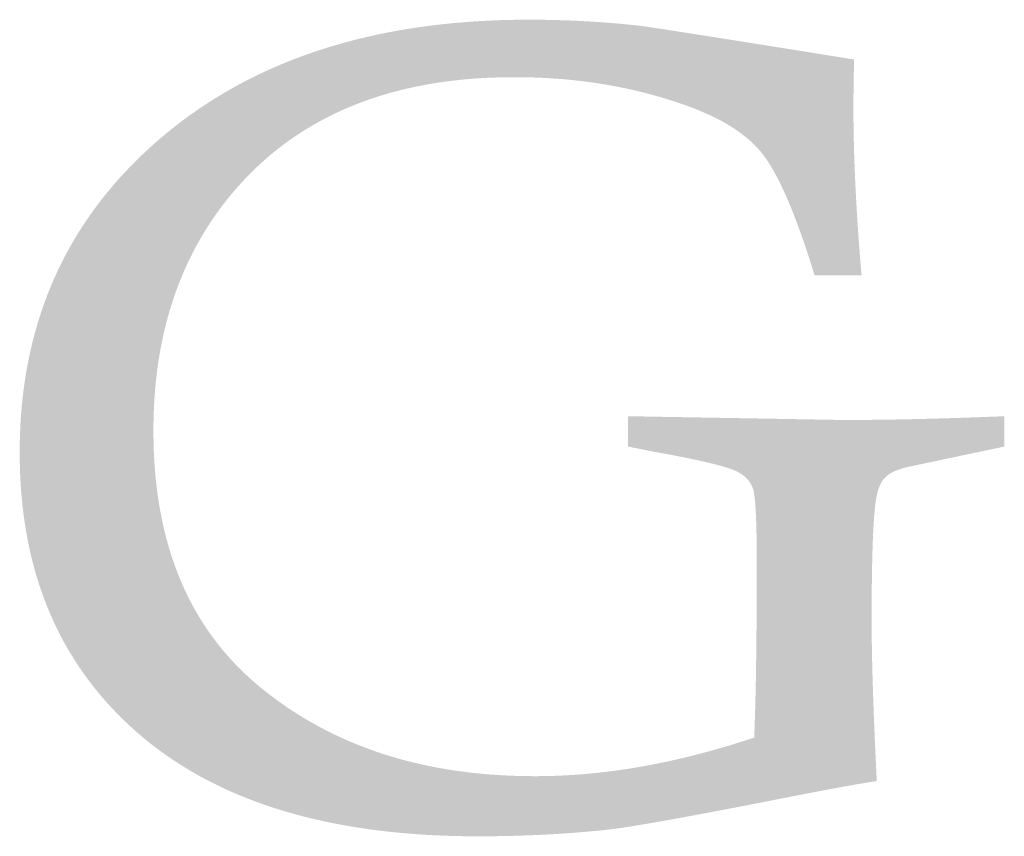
# Model space of a CAD drawing. Header units: millimetres. Extents: x 6612729504 to 6612744462, y 5733542327 to 5733549367.
# Tile 65 of 109: x 6612740782 to 6612740878, y 5733542503 to 5733542583. Entities that reach past the tile are written whole.
import ezdxf

# ---------------------------------------------------------------- set-up
doc = ezdxf.new("R2010")
doc.units = ezdxf.units.MM
doc.header["$MEASUREMENT"] = 0
doc.layers.add('.Magnor tabelka  ramka', color=7, linetype='Continuous')

msp = doc.modelspace()

# ---------------------------------------------------------------- hatches: boundary and pattern name
at = {"layer": '.Magnor tabelka  ramka', "linetype": 'Continuous', "lineweight": 20}
msp.add_hatch(color=7, dxfattribs=at).paths.add_polyline_path([(6612740781.854803, 5733542541.313732), (6612740781.852149, 5733542540.767458), (6612740781.85499, 5733542540.222806), (6612740781.863516, 5733542539.681823), (6612740781.877723, 5733542539.144504), (6612740781.897614, 5733542538.610849), (6612740781.923189, 5733542538.080856), (6612740781.954448, 5733542537.554523), (6612740781.99139, 5733542537.03185), (6612740782.034017, 5733542536.512829), (6612740782.082329, 5733542535.997464), (6612740782.136325, 5733542535.485752), (6612740782.196004, 5733542534.977689), (6612740782.26137, 5733542534.473274), (6612740782.33242, 5733542533.972507), (6612740782.409155, 5733542533.47538), (6612740782.491575, 5733542532.981898), (6612740782.579683, 5733542532.492057), (6612740782.673473, 5733542532.005854), (6612740782.772952, 5733542531.523286), (6612740782.878117, 5733542531.044353), (6612740782.988966, 5733542530.569053), (6612740783.105502, 5733542530.097383), (6612740783.227725, 5733542529.629341), (6612740783.355636, 5733542529.164926), (6612740783.489233, 5733542528.704136), (6612740783.628517, 5733542528.246967), (6612740783.773488, 5733542527.793422), (6612740783.924147, 5733542527.343493), (6612740784.080493, 5733542526.897182), (6612740784.242528, 5733542526.454485), (6612740784.41025, 5733542526.015401), (6612740784.58366, 5733542525.579928), (6612740784.762759, 5733542525.148064), (6612740784.947546, 5733542524.719807), (6612740785.138022, 5733542524.295155), (6612740785.334187, 5733542523.874105), (6612740785.536041, 5733542523.456658), (6612740785.743585, 5733542523.04281), (6612740785.956816, 5733542522.632558), (6612740786.175737, 5733542522.225902), (6612740786.40035, 5733542521.822838), (6612740786.630651, 5733542521.423366), (6612740786.866643, 5733542521.027483), (6612740787.108325, 5733542520.635188), (6612740787.355698, 5733542520.246479), (6612740787.60876, 5733542519.861353), (6612740787.867514, 5733542519.479808), (6612740788.131959, 5733542519.101844), (6612740788.402094, 5733542518.727456), (6612740788.677923, 5733542518.356643), (6612740788.95944, 5733542517.989405), (6612740789.246651, 5733542517.625738), (6612740789.539552, 5733542517.265642), (6612740789.838147, 5733542516.909113), (6612740790.142433, 5733542516.556149), (6612740790.452412, 5733542516.206751), (6612740790.768083, 5733542515.860912), (6612740791.089448, 5733542515.518635), (6612740791.416503, 5733542515.179917), (6612740791.749254, 5733542514.844752), (6612740792.087696, 5733542514.513144), (6612740792.431833, 5733542514.185087), (6612740792.781663, 5733542513.860579), (6612740793.137186, 5733542513.53962), (6612740793.471997, 5733542513.245103), (6612740793.840098, 5733542512.931342), (6612740794.213042, 5733542512.622555), (6612740794.590828, 5733542512.318741), (6612740794.973457, 5733542512.019901), (6612740795.36093, 5733542511.726031), (6612740795.753249, 5733542511.437134), (6612740796.150414, 5733542511.153205), (6612740796.552426, 5733542510.874246), (6612740796.959286, 5733542510.600256), (6612740797.370992, 5733542510.331233), (6612740797.787549, 5733542510.067179), (6612740798.208957, 5733542509.808089), (6612740798.635215, 5733542509.553965), (6612740799.066324, 5733542509.304806), (6612740799.502286, 5733542509.06061), (6612740799.943101, 5733542508.821378), (6612740800.388771, 5733542508.587108), (6612740800.839296, 5733542508.357799), (6612740801.294678, 5733542508.133451), (6612740801.754915, 5733542507.914062), (6612740802.22001, 5733542507.699634), (6612740802.689962, 5733542507.490164), (6612740803.164775, 5733542507.285649), (6612740803.644448, 5733542507.086094), (6612740804.128982, 5733542506.891494), (6612740804.618378, 5733542506.701849), (6612740805.112635, 5733542506.517159), (6612740805.611755, 5733542506.337421), (6612740806.115742, 5733542506.162638), (6612740806.624591, 5733542505.992806), (6612740807.138308, 5733542505.827927), (6612740807.656891, 5733542505.667996), (6612740808.180341, 5733542505.513016), (6612740808.70866, 5733542505.362985), (6612740809.241847, 5733542505.217902), (6612740809.779905, 5733542505.077766), (6612740810.322834, 5733542504.942577), (6612740810.870634, 5733542504.812333), (6612740811.423306, 5733542504.687036), (6612740811.980852, 5733542504.566682), (6612740812.543274, 5733542504.451272), (6612740813.110567, 5733542504.340803), (6612740813.682739, 5733542504.235277), (6612740814.259787, 5733542504.134693), (6612740814.84171, 5733542504.039048), (6612740815.428514, 5733542503.948344), (6612740816.020196, 5733542503.862577), (6612740816.616758, 5733542503.78175), (6612740817.218202, 5733542503.705859), (6612740817.824526, 5733542503.634905), (6612740818.435734, 5733542503.568887), (6612740819.051824, 5733542503.507801), (6612740819.672798, 5733542503.451652), (6612740820.298657, 5733542503.400436), (6612740820.929402, 5733542503.354152), (6612740821.565034, 5733542503.312799), (6612740822.205552, 5733542503.276378), (6612740822.85096, 5733542503.244887), (6612740823.501256, 5733542503.218326), (6612740824.156443, 5733542503.196692), (6612740824.816519, 5733542503.179987), (6612740825.481488, 5733542503.168208), (6612740826.151347, 5733542503.161356), (6612740826.776981, 5733542503.15939), (6612740827.197265, 5733542503.160043), (6612740827.615978, 5733542503.161993), (6612740828.033127, 5733542503.165241), (6612740828.448724, 5733542503.169781), (6612740828.862769, 5733542503.175611), (6612740829.275272, 5733542503.182727), (6612740829.686243, 5733542503.191124), (6612740830.095685, 5733542503.200801), (6612740830.503606, 5733542503.211751), (6612740830.910012, 5733542503.223974), (6612740831.314915, 5733542503.237465), (6612740831.718315, 5733542503.25222), (6612740832.120223, 5733542503.268238), (6612740832.520646, 5733542503.28551), (6612740832.91959, 5733542503.304038), (6612740833.317063, 5733542503.323816), (6612740833.713071, 5733542503.34484), (6612740834.107621, 5733542503.367107), (6612740834.50072, 5733542503.390615), (6612740834.892375, 5733542503.415359), (6612740835.282594, 5733542503.441334), (6612740835.671383, 5733542503.468537), (6612740836.058749, 5733542503.496969), (6612740836.444699, 5733542503.52662), (6612740836.829243, 5733542503.557491), (6612740837.212381, 5733542503.589576), (6612740837.594127, 5733542503.622871), (6612740837.974485, 5733542503.657375), (6612740838.353462, 5733542503.693083), (6612740838.731066, 5733542503.729992), (6612740839.107303, 5733542503.768096), (6612740839.468608, 5733542503.805949), (6612740839.670736, 5733542503.828703), (6612740839.889624, 5733542503.855254), (6612740840.125272, 5733542503.885601), (6612740840.377687, 5733542503.919745), (6612740840.646875, 5733542503.957684), (6612740840.932837, 5733542503.999418), (6612740841.235574, 5733542504.044946), (6612740841.721146, 5733542504.120356), (6612740842.244487, 5733542504.204299), (6612740842.805611, 5733542504.29678), (6612740843.404528, 5733542504.397795), (6612740844.041249, 5733542504.507342), (6612740844.715792, 5733542504.625422), (6612740845.428161, 5733542504.752034), (6612740846.178374, 5733542504.887174), (6612740846.96644, 5733542505.030844), (6612740847.792376, 5733542505.183042), (6612740848.656187, 5733542505.343765), (6612740849.86688, 5733542505.571324), (6612740851.144965, 5733542505.814039), (6612740852.490468, 5733542506.071902), (6612740853.903419, 5733542506.344916), (6612740854.24066, 5733542506.410378), (6612740855.600905, 5733542506.679894), (6612740856.884766, 5733542506.932291), (6612740858.092258, 5733542507.167589), (6612740859.223401, 5733542507.385807), (6612740860.27821, 5733542507.586964), (6612740861.067105, 5733542507.735619), (6612740861.807168, 5733542507.873377), (6612740862.498402, 5733542508.000249), (6612740863.140821, 5733542508.116243), (6612740863.734431, 5733542508.221372), (6612740864.279242, 5733542508.315643), (6612740864.655828, 5733542508.379229), (6612740865.004974, 5733542508.436716), (6612740865.326681, 5733542508.48811), (6612740865.620955, 5733542508.533416), (6612740865.881677, 5733542508.57176), (6612740865.82037, 5733542509.809725), (6612740865.763052, 5733542511.014615), (6612740865.709719, 5733542512.186476), (6612740865.672333, 5733542513.043718), (6612740865.637182, 5733542513.882421), (6612740865.60427, 5733542514.702601), (6612740865.573592, 5733542515.504275), (6612740865.545147, 5733542516.28746), (6612740865.518933, 5733542517.052176), (6612740865.494952, 5733542517.798435), (6612740865.473197, 5733542518.526258), (6612740865.453672, 5733542519.235661), (6612740865.43637, 5733542519.926658), (6612740865.421293, 5733542520.59927), (6612740865.408439, 5733542521.253513), (6612740865.397806, 5733542521.889405), (6612740865.389393, 5733542522.506962), (6612740865.383195, 5733542523.1062), (6612740865.379217, 5733542523.687138), (6612740865.377452, 5733542524.249792), (6612740865.377848, 5733542525.024457), (6612740865.380438, 5733542525.903952), (6612740865.38525, 5733542526.750914), (6612740865.392282, 5733542527.565348), (6612740865.401536, 5733542528.347265), (6612740865.41301, 5733542529.09667), (6612740865.421892, 5733542529.578215), (6612740865.431763, 5733542530.045316), (6612740865.442622, 5733542530.497973), (6612740865.454466, 5733542530.936192), (6612740865.467299, 5733542531.359973), (6612740865.481119, 5733542531.769317), (6612740865.495926, 5733542532.164227), (6612740865.511721, 5733542532.544706), (6612740865.528502, 5733542532.910757), (6612740865.546272, 5733542533.262381), (6612740865.565028, 5733542533.599577), (6612740865.584772, 5733542533.922352), (6612740865.605505, 5733542534.230706), (6612740865.627224, 5733542534.524642), (6612740865.649932, 5733542534.804159), (6612740865.673627, 5733542535.069265), (6612740865.698309, 5733542535.319957), (6612740865.71102, 5733542535.439898), (6612740865.723979, 5733542535.556238), (6612740865.737186, 5733542535.668976), (6612740865.750638, 5733542535.778113), (6612740865.764337, 5733542535.883647), (6612740865.778284, 5733542535.985581), (6612740865.792477, 5733542536.083913), (6612740865.806917, 5733542536.178644), (6612740865.821604, 5733542536.269777), (6612740865.836538, 5733542536.357307), (6612740865.851719, 5733542536.441239), (6612740865.867147, 5733542536.521572), (6612740865.889666, 5733542536.630094), (6612740865.91475, 5733542536.740114), (6612740865.941538, 5733542536.847657), (6612740865.970053, 5733542536.952721), (6612740866.00032, 5733542537.05531), (6612740866.032368, 5733542537.155428), (6612740866.066219, 5733542537.253075), (6612740866.1019, 5733542537.348255), (6612740866.126718, 5733542537.410338), (6612740866.152367, 5733542537.471327), (6612740866.178857, 5733542537.53122), (6612740866.206193, 5733542537.59002), (6612740866.234385, 5733542537.647727), (6612740866.26344, 5733542537.704341), (6612740866.293365, 5733542537.759866), (6612740866.32417, 5733542537.814298), (6612740866.355858, 5733542537.86764), (6612740866.388439, 5733542537.919891), (6612740866.421924, 5733542537.971054), (6612740866.456314, 5733542538.02113), (6612740866.491622, 5733542538.070116), (6612740866.527851, 5733542538.118017), (6612740866.565014, 5733542538.164831), (6612740866.603115, 5733542538.21056), (6612740866.642162, 5733542538.255204), (6612740866.682163, 5733542538.298763), (6612740866.723126, 5733542538.341241), (6612740866.765059, 5733542538.382634), (6612740866.806391, 5733542538.421502), (6612740866.84866, 5733542538.459447), (6612740866.892529, 5733542538.496842), (6612740866.937998, 5733542538.533687), (6612740866.985066, 5733542538.569984), (6612740867.033735, 5733542538.605731), (6612740867.084006, 5733542538.640931), (6612740867.135877, 5733542538.675582), (6612740867.189348, 5733542538.709686), (6612740867.24442, 5733542538.743241), (6612740867.301093, 5733542538.776249), (6612740867.359365, 5733542538.808711), (6612740867.41924, 5733542538.840624), (6612740867.480715, 5733542538.871992), (6612740867.543792, 5733542538.902813), (6612740867.608469, 5733542538.933087), (6612740867.674745, 5733542538.962817), (6612740867.777163, 5733542539.006386), (6612740867.883183, 5733542539.048729), (6612740867.992806, 5733542539.089847), (6612740868.106031, 5733542539.129739), (6612740868.22286, 5733542539.168406), (6612740868.34329, 5733542539.205848), (6612740868.467323, 5733542539.242067), (6612740868.594961, 5733542539.277066), (6612740868.7262, 5733542539.310843), (6612740868.861044, 5733542539.343399), (6612740868.95644, 5733542539.365124), (6612740878.384275, 5733542541.358311), (6612740878.384275, 5733542544.332255), (6612740877.277264, 5733542544.28843), (6612740876.186029, 5733542544.247245), (6612740875.110538, 5733542544.208727), (6612740874.050755, 5733542544.1729), (6612740873.006642, 5733542544.139795), (6612740871.978168, 5733542544.109434), (6612740870.965301, 5733542544.081849), (6612740869.967999, 5733542544.057062), (6612740869.23022, 5733542544.040324), (6612740868.501163, 5733542544.025188), (6612740867.780816, 5733542544.011664), (6612740867.069162, 5733542543.999762), (6612740866.36619, 5733542543.989496), (6612740865.671879, 5733542543.980878), (6612740864.986219, 5733542543.973914), (6612740864.309196, 5733542543.968618), (6612740863.640791, 5733542543.965004), (6612740862.980994, 5733542543.963079), (6612740862.546301, 5733542543.963009), (6612740841.507069, 5733542544.332255), (6612740841.507069, 5733542541.358311), (6612740843.902415, 5733542540.878127), (6612740844.545191, 5733542540.761964), (6612740845.163063, 5733542540.648025), (6612740845.756075, 5733542540.536289), (6612740846.324263, 5733542540.426748), (6612740846.867666, 5733542540.319388), (6612740847.216185, 5733542540.249022), (6612740847.553718, 5733542540.179613), (6612740847.880275, 5733542540.111159), (6612740848.195869, 5733542540.043658), (6612740848.50051, 5733542539.977106), (6612740848.794212, 5733542539.911495), (6612740849.076984, 5733542539.846827), (6612740849.348841, 5733542539.783092), (6612740849.60979, 5733542539.720292), (6612740849.859844, 5733542539.658419), (6612740850.099016, 5733542539.597471), (6612740850.327319, 5733542539.537441), (6612740850.54476, 5733542539.478331), (6612740850.751353, 5733542539.420133), (6612740850.94711, 5733542539.362842), (6612740851.132041, 5733542539.306457), (6612740851.220451, 5733542539.278603), (6612740851.30616, 5733542539.250974), (6612740851.389168, 5733542539.223566), (6612740851.469475, 5733542539.196385), (6612740851.547086, 5733542539.169426), (6612740851.622002, 5733542539.142692), (6612740851.694222, 5733542539.116179), (6612740851.763747, 5733542539.089887), (6612740851.830584, 5733542539.063816), (6612740851.894727, 5733542539.037967), (6612740851.956182, 5733542539.012339), (6612740852.01495, 5733542538.98693), (6612740852.071032, 5733542538.96174), (6612740852.124428, 5733542538.936769), (6612740852.175142, 5733542538.912017), (6612740852.223174, 5733542538.887482), (6612740852.333851, 5733542538.82793), (6612740852.400988, 5733542538.78997), (6612740852.46674, 5733542538.751042), (6612740852.531108, 5733542538.711146), (6612740852.594086, 5733542538.67028), (6612740852.655669, 5733542538.628444), (6612740852.715858, 5733542538.585638), (6612740852.774649, 5733542538.541865), (6612740852.832037, 5733542538.497122), (6612740852.888021, 5733542538.451406), (6612740852.942595, 5733542538.404721), (6612740852.99576, 5733542538.357066), (6612740853.047511, 5733542538.308441), (6612740853.097843, 5733542538.258844), (6612740853.146756, 5733542538.208277), (6612740853.194244, 5733542538.156737), (6612740853.240308, 5733542538.104227), (6612740853.284942, 5733542538.050745), (6612740853.328143, 5733542537.996289), (6612740853.369908, 5733542537.940864), (6612740853.410234, 5733542537.884463), (6612740853.44912, 5733542537.827092), (6612740853.48656, 5733542537.768747), (6612740853.522551, 5733542537.709431), (6612740853.557093, 5733542537.649139), (6612740853.590178, 5733542537.587876), (6612740853.621807, 5733542537.525638), (6612740853.651976, 5733542537.462427), (6612740853.680682, 5733542537.398241), (6612740853.707921, 5733542537.333081), (6612740853.733691, 5733542537.266947), (6612740853.757133, 5733542537.20229), (6612740853.767921, 5733542537.16717), (6612740853.778554, 5733542537.129582), (6612740853.789031, 5733542537.089528), (6612740853.799352, 5733542537.047008), (6612740853.809515, 5733542537.00202), (6612740853.819523, 5733542536.954567), (6612740853.829373, 5733542536.904647), (6612740853.848598, 5733542536.797407), (6612740853.867188, 5733542536.680302), (6612740853.885139, 5733542536.553333), (6612740853.902447, 5733542536.4165), (6612740853.919106, 5733542536.269803), (6612740853.935115, 5733542536.113243), (6612740853.950467, 5733542535.946822), (6612740853.965162, 5733542535.77054), (6612740853.979193, 5733542535.584396), (6612740853.992558, 5733542535.388393), (6612740854.005254, 5733542535.182529), (6612740854.023027, 5733542534.855249), (6612740854.039273, 5733542534.505788), (6612740854.053974, 5733542534.134149), (6612740854.067118, 5733542533.740332), (6612740854.078692, 5733542533.324339), (6612740854.088684, 5733542532.886174), (6612740854.097079, 5733542532.42584), (6612740854.103864, 5733542531.943336), (6612740854.109027, 5733542531.438665), (6612740854.112554, 5733542530.91183), (6612740854.114434, 5733542530.362833), (6612740854.114517, 5733542529.294885), (6612740854.112535, 5733542527.920179), (6612740854.108572, 5733542526.588618), (6612740854.102629, 5733542525.300181), (6612740854.094707, 5733542524.054848), (6612740854.084806, 5733542522.852597), (6612740854.072927, 5733542521.693411), (6612740854.062721, 5733542520.852271), (6612740854.051406, 5733542520.035335), (6612740854.038979, 5733542519.242597), (6612740854.02544, 5733542518.474044), (6612740854.010793, 5733542517.729671), (6612740853.995036, 5733542517.00947), (6612740853.978168, 5733542516.313433), (6612740853.960193, 5733542515.641547), (6612740853.941109, 5733542514.99381), (6612740853.920918, 5733542514.370211), (6612740853.899618, 5733542513.77074), (6612740853.877212, 5733542513.19539), (6612740853.862232, 5733542512.838451), (6612740853.509657, 5733542512.721216), (6612740853.157612, 5733542512.605814), (6612740852.806102, 5733542512.492245), (6612740852.455123, 5733542512.380508), (6612740852.104677, 5733542512.270606), (6612740851.754762, 5733542512.162537), (6612740851.405378, 5733542512.056304), (6612740851.056527, 5733542511.951905), (6612740850.708208, 5733542511.849341), (6612740850.360417, 5733542511.748616), (6612740850.013161, 5733542511.649727), (6612740849.666433, 5733542511.552674), (6612740849.320237, 5733542511.457461), (6612740848.974571, 5733542511.364086), (6612740848.629436, 5733542511.272552), (6612740848.284832, 5733542511.182854), (6612740847.940757, 5733542511.094998), (6612740847.597212, 5733542511.008984), (6612740847.254196, 5733542510.92481), (6612740846.911711, 5733542510.842479), (6612740846.569755, 5733542510.76199), (6612740846.228327, 5733542510.683346), (6612740845.887429, 5733542510.606542), (6612740845.547061, 5733542510.531586), (6612740845.20722, 5733542510.458472), (6612740844.867908, 5733542510.387204), (6612740844.529125, 5733542510.317782), (6612740844.190872, 5733542510.250207), (6612740843.853146, 5733542510.184479), (6612740843.515946, 5733542510.1206), (6612740843.179276, 5733542510.058567), (6612740842.843132, 5733542509.998382), (6612740842.507517, 5733542509.940047), (6612740842.172428, 5733542509.883563), (6612740841.837867, 5733542509.82893), (6612740841.503832, 5733542509.776146), (6612740841.170324, 5733542509.725213), (6612740840.837344, 5733542509.676133), (6612740840.504888, 5733542509.628906), (6612740840.172961, 5733542509.583532), (6612740839.841558, 5733542509.540011), (6612740839.510681, 5733542509.498346), (6612740839.180332, 5733542509.458534), (6612740838.850507, 5733542509.42058), (6612740838.521207, 5733542509.38448), (6612740838.192434, 5733542509.350235), (6612740837.864186, 5733542509.31785), (6612740837.536461, 5733542509.287321), (6612740837.209263, 5733542509.258652), (6612740836.882589, 5733542509.231839), (6612740836.556438, 5733542509.206888), (6612740836.230813, 5733542509.183795), (6612740835.905712, 5733542509.162563), (6612740835.581136, 5733542509.143192), (6612740835.257083, 5733542509.125683), (6612740834.933553, 5733542509.110036), (6612740834.610546, 5733542509.096251), (6612740834.288063, 5733542509.08433), (6612740833.966104, 5733542509.074272), (6612740833.644669, 5733542509.066078), (6612740833.323755, 5733542509.05975), (6612740833.003363, 5733542509.055287), (6612740832.683496, 5733542509.05269), (6612740832.387293, 5733542509.051945), (6612740831.880707, 5733542509.054049), (6612740831.37692, 5733542509.060361), (6612740830.875932, 5733542509.070881), (6612740830.377742, 5733542509.085611), (6612740829.882348, 5733542509.104549), (6612740829.38975, 5733542509.127697), (6612740828.899942, 5733542509.155053), (6612740828.41293, 5733542509.18662), (6612740827.928704, 5733542509.222395), (6612740827.447271, 5733542509.262382), (6612740826.968624, 5733542509.306576), (6612740826.492763, 5733542509.354982), (6612740826.019686, 5733542509.407599), (6612740825.549393, 5733542509.464427), (6612740825.08188, 5733542509.525465), (6612740824.617147, 5733542509.590714), (6612740824.155195, 5733542509.660175), (6612740823.696018, 5733542509.733848), (6612740823.239618, 5733542509.811732), (6612740822.785993, 5733542509.893828), (6612740822.33514, 5733542509.980138), (6612740821.887057, 5733542510.070659), (6612740821.441747, 5733542510.165392), (6612740820.999203, 5733542510.264338), (6612740820.559427, 5733542510.367499), (6612740820.122417, 5733542510.474872), (6612740819.68817, 5733542510.586457), (6612740819.256687, 5733542510.702258), (6612740818.827965, 5733542510.82227), (6612740818.402002, 5733542510.946499), (6612740817.978798, 5733542511.074943), (6612740817.558352, 5733542511.2076), (6612740817.140659, 5733542511.34447), (6612740816.72572, 5733542511.485557), (6612740816.313535, 5733542511.630859), (6612740815.9041, 5733542511.780377), (6612740815.497416, 5733542511.93411), (6612740815.093479, 5733542512.092059), (6612740814.692288, 5733542512.254223), (6612740814.293844, 5733542512.420604), (6612740813.898143, 5733542512.591202), (6612740813.505183, 5733542512.766015), (6612740813.114965, 5733542512.945046), (6612740812.727488, 5733542513.128294), (6612740812.342747, 5733542513.315761), (6612740811.960742, 5733542513.507443), (6612740811.581473, 5733542513.703343), (6612740811.204938, 5733542513.903462), (6612740810.831134, 5733542514.107798), (6612740810.460062, 5733542514.316352), (6612740810.091719, 5733542514.529126), (6612740809.726103, 5733542514.746119), (6612740809.363213, 5733542514.967329), (6612740809.003048, 5733542515.192759), (6612740808.645607, 5733542515.422409), (6612740808.290887, 5733542515.656279), (6612740807.93889, 5733542515.894368), (6612740807.589608, 5733542516.136676), (6612740807.243045, 5733542516.383206), (6612740806.899199, 5733542516.633955), (6612740806.558067, 5733542516.888927), (6612740806.219648, 5733542517.148117), (6612740805.883942, 5733542517.41153), (6612740805.575001, 5733542517.659597), (6612740805.244558, 5733542517.931755), (6612740804.919372, 5733542518.20782), (6612740804.599438, 5733542518.487794), (6612740804.284756, 5733542518.771675), (6612740803.975322, 5733542519.059464), (6612740803.671139, 5733542519.351163), (6612740803.372202, 5733542519.64677), (6612740803.078512, 5733542519.946287), (6612740802.790067, 5733542520.249712), (6612740802.506866, 5733542520.557048), (6612740802.228907, 5733542520.868294), (6612740801.956187, 5733542521.18345), (6612740801.688709, 5733542521.502514), (6612740801.426469, 5733542521.825492), (6612740801.169465, 5733542522.15238), (6612740800.917698, 5733542522.483179), (6612740800.671165, 5733542522.817889), (6612740800.429862, 5733542523.156511), (6612740800.193793, 5733542523.499046), (6612740799.962954, 5733542523.845493), (6612740799.737345, 5733542524.195851), (6612740799.516962, 5733542524.550125), (6612740799.301806, 5733542524.90831), (6612740799.091875, 5733542525.270409), (6612740798.887167, 5733542525.63642), (6612740798.687683, 5733542526.006346), (6612740798.493419, 5733542526.380187), (6612740798.304375, 5733542526.75794), (6612740798.120548, 5733542527.139609), (6612740797.941938, 5733542527.525194), (6612740797.768546, 5733542527.914692), (6612740797.600367, 5733542528.308106), (6612740797.437401, 5733542528.705438), (6612740797.279645, 5733542529.106684), (6612740797.127101, 5733542529.511846), (6612740796.979766, 5733542529.920923), (6612740796.83764, 5733542530.33392), (6612740796.700718, 5733542530.750832), (6612740796.569001, 5733542531.17166), (6612740796.44249, 5733542531.596407), (6612740796.321178, 5733542532.025072), (6612740796.20507, 5733542532.457655), (6612740796.094161, 5733542532.894155), (6612740795.988449, 5733542533.334575), (6612740795.887936, 5733542533.778913), (6612740795.792618, 5733542534.227171), (6612740795.702494, 5733542534.679346), (6612740795.617563, 5733542535.135442), (6612740795.537823, 5733542535.595459), (6612740795.463274, 5733542536.059393), (6612740795.393915, 5733542536.52725), (6612740795.329742, 5733542536.999027), (6612740795.270758, 5733542537.474724), (6612740795.216957, 5733542537.954342), (6612740795.168341, 5733542538.437883), (6612740795.124905, 5733542538.925344), (6612740795.086653, 5733542539.416727), (6612740795.053578, 5733542539.912034), (6612740795.025684, 5733542540.411261), (6612740795.002966, 5733542540.914412), (6612740794.985423, 5733542541.421486), (6612740794.973057, 5733542541.932482), (6612740794.96586, 5733542542.447403), (6612740794.963799, 5733542542.928471), (6612740794.965435, 5733542543.336639), (6612740794.970346, 5733542543.742732), (6612740794.978533, 5733542544.146746), (6612740794.989993, 5733542544.548684), (6612740795.004728, 5733542544.948551), (6612740795.022741, 5733542545.346343), (6612740795.044028, 5733542545.742067), (6612740795.068593, 5733542546.135721), (6612740795.096434, 5733542546.527308), (6612740795.12755, 5733542546.916831), (6612740795.161945, 5733542547.30429), (6612740795.199616, 5733542547.689686), (6612740795.240565, 5733542548.073023), (6612740795.284794, 5733542548.4543), (6612740795.3323, 5733542548.833521), (6612740795.383084, 5733542549.210684), (6612740795.437146, 5733542549.585795), (6612740795.494488, 5733542549.958856), (6612740795.555111, 5733542550.329865), (6612740795.619013, 5733542550.698823), (6612740795.686194, 5733542551.065737), (6612740795.756657, 5733542551.430603), (6612740795.8304, 5733542551.793428), (6612740795.907423, 5733542552.154209), (6612740795.987728, 5733542552.512949), (6612740796.071316, 5733542552.869652), (6612740796.158184, 5733542553.224317), (6612740796.248336, 5733542553.576945), (6612740796.34177, 5733542553.927541), (6612740796.438485, 5733542554.276103), (6612740796.538486, 5733542554.622635), (6612740796.641768, 5733542554.967138), (6612740796.748335, 5733542555.309615), (6612740796.858187, 5733542555.650065), (6612740796.971321, 5733542555.988491), (6612740797.087742, 5733542556.324896), (6612740797.207445, 5733542556.659279), (6612740797.330436, 5733542556.991644), (6612740797.456712, 5733542557.321991), (6612740797.586272, 5733542557.650323), (6612740797.719122, 5733542557.976639), (6612740797.855255, 5733542558.300943), (6612740797.994677, 5733542558.623238), (6612740798.137384, 5733542558.943521), (6612740798.283379, 5733542559.261801), (6612740798.432663, 5733542559.578072), (6612740798.585233, 5733542559.892341), (6612740798.741093, 5733542560.204604), (6612740798.900242, 5733542560.514869), (6612740799.062678, 5733542560.823135), (6612740799.228404, 5733542561.129402), (6612740799.397421, 5733542561.433675), (6612740799.569725, 5733542561.735951), (6612740799.745321, 5733542562.036237), (6612740799.924208, 5733542562.33453), (6612740800.106384, 5733542562.630835), (6612740800.291851, 5733542562.925152), (6612740800.480611, 5733542563.217484), (6612740800.672661, 5733542563.507831), (6612740800.868005, 5733542563.796195), (6612740801.066639, 5733542564.082579), (6612740801.268566, 5733542564.366983), (6612740801.473787, 5733542564.649407), (6612740801.667056, 5733542564.90959), (6612740801.970793, 5733542565.303493), (6612740802.279129, 5733542565.69114), (6612740802.592067, 5733542566.072531), (6612740802.909606, 5733542566.447666), (6612740803.231747, 5733542566.816545), (6612740803.55849, 5733542567.179174), (6612740803.889833, 5733542567.535553), (6612740804.225781, 5733542567.88568), (6612740804.566332, 5733542568.22956), (6612740804.911485, 5733542568.567192), (6612740805.26124, 5733542568.898579), (6612740805.615601, 5733542569.223722), (6612740805.974564, 5733542569.542621), (6612740806.33813, 5733542569.855281), (6612740806.706303, 5733542570.161701), (6612740807.079077, 5733542570.461882), (6612740807.456458, 5733542570.755826), (6612740807.838445, 5733542571.043535), (6612740808.225037, 5733542571.325009), (6612740808.616233, 5733542571.600252), (6612740809.012035, 5733542571.869263), (6612740809.412444, 5733542572.132044), (6612740809.81746, 5733542572.388597), (6612740810.227081, 5733542572.638923), (6612740810.64131, 5733542572.883022), (6612740811.060147, 5733542573.120898), (6612740811.48359, 5733542573.352552), (6612740811.911641, 5733542573.577984), (6612740812.3443, 5733542573.797197), (6612740812.781569, 5733542574.010191), (6612740813.223443, 5733542574.216968), (6612740813.669929, 5733542574.417529), (6612740814.121022, 5733542574.611876), (6612740814.576725, 5733542574.800011), (6612740815.037039, 5733542574.981934), (6612740815.501961, 5733542575.157647), (6612740815.971493, 5733542575.327151), (6612740816.445636, 5733542575.490448), (6612740816.92439, 5733542575.647541), (6612740817.407755, 5733542575.798429), (6612740817.895731, 5733542575.943115), (6612740818.388318, 5733542576.081598), (6612740818.885516, 5733542576.213881), (6612740819.387327, 5733542576.339967), (6612740819.89375, 5733542576.459856), (6612740820.404785, 5733542576.573548), (6612740820.920433, 5733542576.681046), (6612740821.440695, 5733542576.782351), (6612740821.96557, 5733542576.877465), (6612740822.495059, 5733542576.96639), (6612740823.029161, 5733542577.049125), (6612740823.567876, 5733542577.125673), (6612740824.111208, 5733542577.196035), (6612740824.659151, 5733542577.260215), (6612740825.211712, 5733542577.31821), (6612740825.768887, 5733542577.370024), (6612740826.330678, 5733542577.415657), (6612740826.897084, 5733542577.455113), (6612740827.468106, 5733542577.488391), (6612740828.043744, 5733542577.515493), (6612740828.624, 5733542577.536422), (6612740829.208871, 5733542577.551176), (6612740829.798361, 5733542577.559759), (6612740830.349207, 5733542577.562222), (6612740830.61968, 5733542577.561611), (6612740830.889509, 5733542577.559778), (6612740831.158692, 5733542577.556725), (6612740831.427231, 5733542577.55245), (6612740831.695126, 5733542577.546952), (6612740831.962376, 5733542577.540235), (6612740832.228984, 5733542577.532296), (6612740832.494947, 5733542577.523134), (6612740832.760269, 5733542577.512753), (6612740833.024948, 5733542577.50115), (6612740833.288986, 5733542577.488327), (6612740833.552383, 5733542577.474284), (6612740833.815139, 5733542577.459018), (6612740834.077257, 5733542577.442532), (6612740834.338733, 5733542577.424826), (6612740834.59957, 5733542577.405897), (6612740834.85977, 5733542577.385749), (6612740835.119328, 5733542577.36438), (6612740835.378251, 5733542577.341791), (6612740835.636538, 5733542577.317983), (6612740835.894185, 5733542577.292953), (6612740836.151197, 5733542577.266703), (6612740836.407574, 5733542577.239234), (6612740836.663314, 5733542577.210543), (6612740836.918419, 5733542577.180634), (6612740837.172891, 5733542577.149502), (6612740837.426727, 5733542577.117151), (6612740837.679931, 5733542577.083581), (6612740837.932501, 5733542577.04879), (6612740838.184438, 5733542577.012783), (6612740838.435743, 5733542576.975553), (6612740838.686417, 5733542576.937102), (6612740838.93646, 5733542576.897434), (6612740839.185871, 5733542576.856546), (6612740839.434653, 5733542576.81444), (6612740839.682804, 5733542576.771112), (6612740839.930327, 5733542576.726566), (6612740840.177219, 5733542576.680801), (6612740840.423486, 5733542576.633817), (6612740840.669122, 5733542576.585612), (6612740840.914131, 5733542576.53619), (6612740841.158513, 5733542576.485549), (6612740841.402268, 5733542576.433688), (6612740841.645399, 5733542576.38061), (6612740841.887903, 5733542576.326311), (6612740842.129783, 5733542576.270795), (6612740842.371037, 5733542576.21406), (6612740842.611667, 5733542576.156105), (6612740842.851674, 5733542576.096933), (6612740843.091056, 5733542576.036542), (6612740843.329816, 5733542575.974934), (6612740843.567954, 5733542575.912105), (6612740843.80547, 5733542575.84806), (6612740844.042364, 5733542575.782796), (6612740844.278639, 5733542575.716312), (6612740844.514292, 5733542575.648614), (6612740844.749324, 5733542575.579695), (6612740844.983738, 5733542575.50956), (6612740845.217532, 5733542575.438206), (6612740845.450708, 5733542575.365633), (6612740845.683267, 5733542575.291845), (6612740845.915207, 5733542575.216837), (6612740846.14653, 5733542575.140612), (6612740846.360525, 5733542575.068833), (6612740846.535692, 5733542575.011219), (6612740846.709294, 5733542574.953069), (6612740846.881335, 5733542574.894382), (6612740847.051816, 5733542574.835162), (6612740847.220734, 5733542574.775405), (6612740847.38809, 5733542574.715114), (6612740847.553888, 5733542574.654289), (6612740847.718128, 5733542574.59293), (6612740847.880813, 5733542574.531036), (6612740848.041938, 5733542574.46861), (6612740848.20151, 5733542574.40565), (6612740848.359526, 5733542574.342157), (6612740848.515987, 5733542574.278132), (6612740848.670898, 5733542574.213576), (6612740848.824255, 5733542574.148489), (6612740848.976062, 5733542574.082868), (6612740849.126318, 5733542574.016717), (6612740849.275025, 5733542573.950037), (6612740849.422185, 5733542573.882825), (6612740849.567796, 5733542573.815084), (6612740849.711862, 5733542573.746813), (6612740849.85438, 5733542573.678012), (6612740849.995354, 5733542573.608682), (6612740850.134785, 5733542573.538824), (6612740850.272673, 5733542573.468438), (6612740850.40902, 5733542573.397525), (6612740850.543823, 5733542573.32608), (6612740850.67709, 5733542573.254113), (6612740850.808815, 5733542573.181617), (6612740850.939, 5733542573.108595), (6612740851.067651, 5733542573.035046), (6612740851.194763, 5733542572.960972), (6612740851.320341, 5733542572.886371), (6612740851.444383, 5733542572.811247), (6612740851.566893, 5733542572.735597), (6612740851.687868, 5733542572.659423), (6612740851.807311, 5733542572.582723), (6612740851.925224, 5733542572.505502), (6612740852.041605, 5733542572.427755), (6612740852.15646, 5733542572.349486), (6612740852.269784, 5733542572.270695), (6612740852.381581, 5733542572.191381), (6612740852.491851, 5733542572.111544), (6612740852.600595, 5733542572.031187), (6612740852.707816, 5733542571.950308), (6612740852.813513, 5733542571.868906), (6612740852.917686, 5733542571.786985), (6612740853.020336, 5733542571.704544), (6612740853.121468, 5733542571.621583), (6612740853.221076, 5733542571.538101), (6612740853.319166, 5733542571.454102), (6612740853.415738, 5733542571.369581), (6612740853.510793, 5733542571.284544), (6612740853.60433, 5733542571.198986), (6612740853.696352, 5733542571.112913), (6612740853.78686, 5733542571.02632), (6612740853.875853, 5733542570.939211), (6612740853.963333, 5733542570.851583), (6612740854.049299, 5733542570.763441), (6612740854.133757, 5733542570.674782), (6612740854.216702, 5733542570.585608), (6612740854.298141, 5733542570.495915), (6612740854.378068, 5733542570.405709), (6612740854.450857, 5733542570.321589), (6612740854.529024, 5733542570.227957), (6612740854.607368, 5733542570.131239), (6612740854.685888, 5733542570.031437), (6612740854.764584, 5733542569.92855), (6612740854.843455, 5733542569.822576), (6612740854.922502, 5733542569.713515), (6612740855.001721, 5733542569.60137), (6612740855.081116, 5733542569.486139), (6612740855.160685, 5733542569.367823), (6612740855.240427, 5733542569.246422), (6612740855.320343, 5733542569.121934), (6612740855.400432, 5733542568.994364), (6612740855.480692, 5733542568.863706), (6612740855.561124, 5733542568.729962), (6612740855.641728, 5733542568.593133), (6612740855.722505, 5733542568.453218), (6612740855.803452, 5733542568.310221), (6612740855.884567, 5733542568.164135), (6612740855.965856, 5733542568.014965), (6612740856.047314, 5733542567.862711), (6612740856.128941, 5733542567.707371), (6612740856.210737, 5733542567.548946), (6612740856.292703, 5733542567.387436), (6612740856.374836, 5733542567.22284), (6612740856.457138, 5733542567.055159), (6612740856.539608, 5733542566.884394), (6612740856.622246, 5733542566.710543), (6612740856.70505, 5733542566.533607), (6612740856.78802, 5733542566.353588), (6612740856.871158, 5733542566.170482), (6612740856.95446, 5733542565.984291), (6612740857.037931, 5733542565.795016), (6612740857.121565, 5733542565.602656), (6612740857.205364, 5733542565.40721), (6612740857.289328, 5733542565.208682), (6612740857.373456, 5733542565.007068), (6612740857.457747, 5733542564.802369), (6612740857.542204, 5733542564.594584), (6612740857.626822, 5733542564.383717), (6612740857.711603, 5733542564.169764), (6612740857.796549, 5733542563.952726), (6612740857.881654, 5733542563.732604), (6612740857.966922, 5733542563.509396), (6612740858.05235, 5733542563.283105), (6612740858.13794, 5733542563.05373), (6612740858.22369, 5733542562.821269), (6612740858.309602, 5733542562.585724), (6612740858.395674, 5733542562.347095), (6612740858.481904, 5733542562.105381), (6612740858.568294, 5733542561.860583), (6612740858.654842, 5733542561.6127), (6612740858.741549, 5733542561.361734), (6612740858.828415, 5733542561.107683), (6612740858.915438, 5733542560.850549), (6612740859.002619, 5733542560.590328), (6612740859.089956, 5733542560.327026), (6612740859.177449, 5733542560.060637), (6612740859.2651, 5733542559.791166), (6612740859.352907, 5733542559.51861), (6612740859.44087, 5733542559.24297), (6612740859.528987, 5733542558.964246), (6612740859.617261, 5733542558.682438), (6612740859.705688, 5733542558.397545), (6612740859.787838, 5733542558.130569), (6612740864.389876, 5733542558.130569), (6612740864.317412, 5733542558.988743), (6612740864.248322, 5733542559.837893), (6612740864.182618, 5733542560.678072), (6612740864.120313, 5733542561.509326), (6612740864.061414, 5733542562.331705), (6612740864.024049, 5733542562.875049), (6612740863.988205, 5733542563.414487), (6612740863.953889, 5733542563.950027), (6612740863.921101, 5733542564.48169), (6612740863.889847, 5733542565.009485), (6612740863.860128, 5733542565.53343), (6612740863.831949, 5733542566.053536), (6612740863.805313, 5733542566.569819), (6612740863.780222, 5733542567.082296), (6612740863.756681, 5733542567.590979), (6612740863.734692, 5733542568.095881), (6612740863.714258, 5733542568.597018), (6612740863.695383, 5733542569.094404), (6612740863.678072, 5733542569.588053), (6612740863.662325, 5733542570.077981), (6612740863.648147, 5733542570.5642), (6612740863.63554, 5733542571.046726), (6612740863.62451, 5733542571.525573), (6612740863.615058, 5733542572.000755), (6612740863.607186, 5733542572.472286), (6612740863.600901, 5733542572.940182), (6612740863.596205, 5733542573.404456), (6612740863.593098, 5733542573.865123), (6612740863.591587, 5733542574.322197), (6612740863.591816, 5733542574.822359), (6612740863.594468, 5733542575.37889), (6612740863.599619, 5733542575.9812), (6612740863.608257, 5733542576.704175), (6612740863.619945, 5733542577.483771), (6612740863.636301, 5733542578.406794), (6612740863.654189, 5733542579.298756), (6612740858.415468, 5733542580.137041), (6612740854.386241, 5733542580.779804), (6612740851.344413, 5733542581.263104), (6612740849.09606, 5733542581.618544), (6612740847.178674, 5733542581.919649), (6612740845.833428, 5733542582.129041), (6612740844.717591, 5733542582.300653), (6612740843.989965, 5733542582.410727), (6612740843.540456, 5733542582.4774), (6612740843.173364, 5733542582.530454), (6612740842.88865, 5733542582.569886), (6612740842.744585, 5733542582.588602), (6612740842.6371, 5733542582.601259), (6612740842.112318, 5733542582.658557), (6612740841.622934, 5733542582.709571), (6612740841.131497, 5733542582.758109), (6612740840.638015, 5733542582.804162), (6612740840.142491, 5733542582.847716), (6612740839.644935, 5733542582.888762), (6612740839.145349, 5733542582.927291), (6612740838.643742, 5733542582.963287), (6612740838.140119, 5733542582.996746), (6612740837.634485, 5733542583.027655), (6612740837.126848, 5733542583.055999), (6612740836.617216, 5733542583.081772), (6612740836.105593, 5733542583.10496), (6612740835.591984, 5733542583.125556), (6612740835.076396, 5733542583.143546), (6612740834.558836, 5733542583.15892), (6612740834.03931, 5733542583.171669), (6612740833.517822, 5733542583.181781), (6612740832.994381, 5733542583.189243), (6612740832.468992, 5733542583.194047), (6612740831.941662, 5733542583.196181), (6612740831.778244, 5733542583.196301), (6612740831.069863, 5733542583.19341), (6612740830.365974, 5733542583.184736), (6612740829.666576, 5733542583.170281), (6612740828.971668, 5733542583.150046), (6612740828.281253, 5733542583.124034), (6612740827.595323, 5733542583.092243), (6612740826.913882, 5733542583.054676), (6612740826.236928, 5733542583.011333), (6612740825.56446, 5733542582.962217), (6612740824.896475, 5733542582.907329), (6612740824.232975, 5733542582.846667), (6612740823.573957, 5733542582.780236), (6612740822.919422, 5733542582.708035), (6612740822.269367, 5733542582.630067), (6612740821.623792, 5733542582.546331), (6612740820.982697, 5733542582.45683), (6612740820.346079, 5733542582.361563), (6612740819.713938, 5733542582.260534), (6612740819.086271, 5733542582.153741), (6612740818.463082, 5733542582.041189), (6612740817.844367, 5733542581.922875), (6612740817.230124, 5733542581.798805), (6612740816.620355, 5733542581.668975), (6612740816.015055, 5733542581.533389), (6612740815.414227, 5733542581.392048), (6612740814.817867, 5733542581.244953), (6612740814.225976, 5733542581.092103), (6612740813.638552, 5733542580.933504), (6612740813.055593, 5733542580.769154), (6612740812.477103, 5733542580.599052), (6612740811.903076, 5733542580.423205), (6612740811.333511, 5733542580.241611), (6612740810.768411, 5733542580.054267), (6612740810.20777, 5733542579.861182), (6612740809.651591, 5733542579.662353), (6612740809.099873, 5733542579.45778), (6612740808.552611, 5733542579.247467), (6612740808.009809, 5733542579.031413), (6612740807.471464, 5733542578.809621), (6612740806.937572, 5733542578.582091), (6612740806.408138, 5733542578.348825), (6612740805.883157, 5733542578.109822), (6612740805.362628, 5733542577.865086), (6612740804.846552, 5733542577.614616), (6612740804.334927, 5733542577.358416), (6612740803.827752, 5733542577.096483), (6612740803.325025, 5733542576.828821), (6612740802.826748, 5733542576.55543), (6612740802.332916, 5733542576.276314), (6612740801.843532, 5733542575.991471), (6612740801.358593, 5733542575.700903), (6612740800.878097, 5733542575.404612), (6612740800.402046, 5733542575.102597), (6612740799.930437, 5733542574.794861), (6612740799.463268, 5733542574.481406), (6612740799.00054, 5733542574.162231), (6612740798.542253, 5733542573.837337), (6612740798.088402, 5733542573.506729), (6612740797.638991, 5733542573.170403), (6612740797.194015, 5733542572.828364), (6612740796.753475, 5733542572.480612), (6612740796.317371, 5733542572.127149), (6612740795.885698, 5733542571.767972), (6612740795.489288, 5733542571.429761), (6612740795.064711, 5733542571.058799), (6612740794.646879, 5733542570.684401), (6612740794.235792, 5733542570.306565), (6612740793.83145, 5733542569.92529), (6612740793.433848, 5733542569.540578), (6612740793.042986, 5733542569.152425), (6612740792.658864, 5733542568.760831), (6612740792.28148, 5733542568.365796), (6612740791.910831, 5733542567.967319), (6612740791.546915, 5733542567.565398), (6612740791.189734, 5733542567.160033), (6612740790.839281, 5733542566.751224), (6612740790.49556, 5733542566.338967), (6612740790.158566, 5733542565.923265), (6612740789.828298, 5733542565.504115), (6612740789.504754, 5733542565.081516), (6612740789.187934, 5733542564.655468), (6612740788.877836, 5733542564.22597), (6612740788.574456, 5733542563.793021), (6612740788.277797, 5733542563.356621), (6612740787.987853, 5733542562.916767), (6612740787.704624, 5733542562.473461), (6612740787.42811, 5733542562.026698), (6612740787.158309, 5733542561.576482), (6612740786.895217, 5733542561.122808), (6612740786.638834, 5733542560.665678), (6612740786.389159, 5733542560.205091), (6612740786.14619, 5733542559.741043), (6612740785.909925, 5733542559.273537), (6612740785.680364, 5733542558.802571), (6612740785.457502, 5733542558.328142), (6612740785.241341, 5733542557.850252), (6612740785.031877, 5733542557.368898), (6612740784.829111, 5733542556.884082), (6612740784.633039, 5733542556.3958), (6612740784.443661, 5733542555.904052), (6612740784.260975, 5733542555.408838), (6612740784.084978, 5733542554.910156), (6612740783.915669, 5733542554.408008), (6612740783.753049, 5733542553.902389), (6612740783.597113, 5733542553.3933), (6612740783.447862, 5733542552.88074), (6612740783.305293, 5733542552.364711), (6612740783.169405, 5733542551.845207), (6612740783.040197, 5733542551.32223), (6612740782.917665, 5733542550.795778), (6612740782.80181, 5733542550.265854), (6612740782.692629, 5733542549.732452), (6612740782.590123, 5733542549.195574), (6612740782.494287, 5733542548.655217), (6612740782.405121, 5733542548.111382), (6612740782.322621, 5733542547.564069), (6612740782.246791, 5733542547.013274), (6612740782.177626, 5733542546.459), (6612740782.115122, 5733542545.901242), (6612740782.059281, 5733542545.340002), (6612740782.010101, 5733542544.775278), (6612740781.96758, 5733542544.20707), (6612740781.931716, 5733542543.635377), (6612740781.90251, 5733542543.060196), (6612740781.879954, 5733542542.48153), (6612740781.864052, 5733542541.899376)])

doc.saveas('drawing.dxf')
